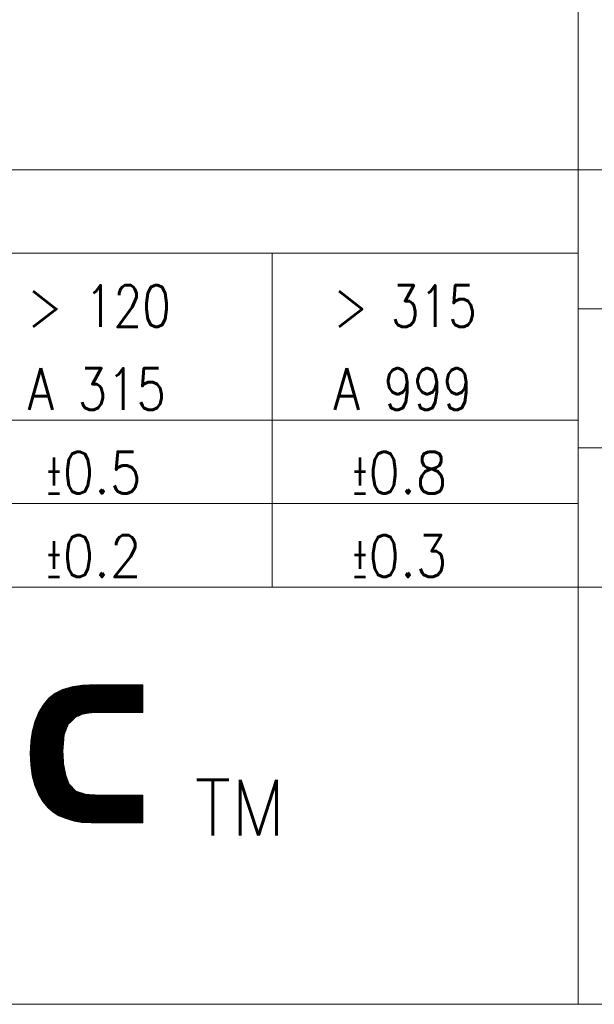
# Model space of a CAD drawing. Header units: millimetres. Extents: x 0 to 415, y 0 to 292.
# Tile 22 of 27: x 275 to 296, y 5 to 40. Entities that reach past the tile are written whole.
import ezdxf

# ---------------------------------------------------------------- set-up
doc = ezdxf.new("R2010")
doc.units = ezdxf.units.MM
doc.layers.add('256', color=7, linetype='Continuous', true_color=0xffffff)
doc.styles.add('blockfont', font='simplex.shx')

# ---------------------------------------------------------------- blocks, each defined once
blk = doc.blocks.new('HATCH17')
at = {"color": 5, "lineweight": 13}
for p, q in [((275.301735, 14.024752), (277.765933, 16.48895)), ((275.301761, 14.01247), (277.778241, 16.48895)), ((275.302282, 14.000682), (277.790549, 16.48895)), ((275.302317, 14.037642), (277.753625, 16.48895)), ((275.302803, 13.988895), (277.802858, 16.48895)), ((275.302898, 14.050531), (277.741317, 16.48895)), ((275.303324, 13.977108), (277.815166, 16.48895)), ((275.303479, 14.06342), (277.729009, 16.48895)), ((275.303845, 13.965321), (277.827474, 16.48895)), ((275.30406, 14.07631), (277.7167, 16.48895)), ((275.304366, 13.953534), (277.839782, 16.48895)), ((275.304642, 14.089199), (277.704392, 16.48895)), ((275.304887, 13.941746), (277.85209, 16.48895)), ((275.305223, 14.102089), (277.692084, 16.48895)), ((275.305408, 13.929959), (277.864398, 16.48895)), ((275.305804, 14.114978), (277.679776, 16.48895)), ((275.305929, 13.918172), (277.876707, 16.48895)), ((275.306385, 14.127868), (277.667468, 16.48895)), ((275.30645, 13.906385), (277.889015, 16.48895)), ((275.306967, 14.140757), (277.654853, 16.488644)), ((275.306971, 13.894598), (277.901323, 16.48895)), ((275.307491, 13.88281), (277.913631, 16.48895)), ((275.307548, 14.153646), (277.642037, 16.488136)), ((275.308012, 13.871023), (277.925939, 16.48895)), ((275.308129, 14.166536), (277.629221, 16.487628)), ((275.308533, 13.859236), (277.938247, 16.48895)), ((275.30871, 14.179425), (277.616405, 16.48712)), ((275.309054, 13.847449), (277.950555, 16.48895)), ((275.309292, 14.192315), (277.603589, 16.486612)), ((275.309575, 13.835662), (277.962864, 16.48895)), ((275.309873, 14.205204), (277.590773, 16.486104)), ((275.310096, 13.823875), (277.975172, 16.48895)), ((275.310454, 14.218094), (277.577957, 16.485596)), ((275.310617, 13.812087), (277.98748, 16.48895)), ((275.311035, 14.230983), (277.56514, 16.485088)), ((275.311138, 13.8003), (277.999788, 16.48895)), ((275.311617, 14.243872), (277.552324, 16.48458)), ((275.311659, 13.788513), (278.012096, 16.48895)), ((275.31218, 13.776726), (278.024404, 16.48895)), ((275.312198, 14.256762), (277.539508, 16.484072)), ((275.312701, 13.764939), (278.036713, 16.48895)), ((275.312779, 14.269651), (277.526692, 16.483564)), ((275.313222, 13.753151), (278.049021, 16.48895)), ((275.313361, 14.282541), (277.513876, 16.483056)), ((275.313743, 13.741364), (278.061329, 16.48895)), ((275.313942, 14.29543), (277.50106, 16.482548)), ((275.314264, 13.729577), (278.073637, 16.48895)), ((275.314523, 14.30832), (277.488244, 16.48204)), ((275.314785, 13.71779), (278.085945, 16.48895)), ((275.315104, 14.321209), (277.475428, 16.481532)), ((275.315686, 14.334098), (277.462611, 16.481024)), ((275.316267, 14.346988), (277.449795, 16.480516)), ((275.316848, 14.359877), (277.436979, 16.480008)), ((275.317429, 14.372767), (277.424163, 16.4795)), ((275.318011, 14.385656), (277.411347, 16.478992)), ((275.318592, 14.398546), (277.398531, 16.478484)), ((275.319173, 14.411435), (277.385715, 16.477976)), ((275.319754, 14.424324), (277.372898, 16.477468)), ((275.320842, 14.437721), (277.360082, 16.47696)), ((275.322969, 14.452155), (277.347266, 16.476452)), ((275.325095, 14.466589), (277.33445, 16.475945)), ((275.327221, 14.481024), (277.321634, 16.475437)), ((275.329347, 14.495458), (277.308818, 16.474929)), ((275.331473, 14.509892), (277.296002, 16.474421)), ((275.3336, 14.524327), (277.283186, 16.473913)), ((275.335726, 14.538761), (277.270369, 16.473405)), ((275.337852, 14.553195), (277.257553, 16.472897)), ((275.339978, 14.56763), (277.244737, 16.472389)), ((275.342104, 14.582064), (277.231921, 16.471881)), ((275.344231, 14.596498), (277.219105, 16.471373)), ((275.346357, 14.610933), (277.205147, 16.469723)), ((275.348483, 14.625367), (277.190845, 16.467729)), ((275.350609, 14.639802), (277.176542, 16.465735)), ((275.352735, 14.654236), (277.16224, 16.46374)), ((275.354862, 14.66867), (277.147937, 16.461746)), ((275.356988, 14.683105), (277.133635, 16.459752)), ((275.359114, 14.697539), (277.119332, 16.457757)), ((275.36124, 14.711973), (277.10503, 16.455763)), ((275.363366, 14.726408), (277.090727, 16.453769)), ((275.365493, 14.740842), (277.076425, 16.451774)), ((275.367619, 14.755276), (277.062122, 16.44978)), ((275.369745, 14.769711), (277.04782, 16.447786)), ((275.371871, 14.784145), (277.033517, 16.445791)), ((275.373997, 14.79858), (277.019215, 16.443797)), ((275.376124, 14.813014), (277.004912, 16.441803)), ((275.380566, 14.829764), (276.99061, 16.439808)), ((275.385095, 14.846601), (276.976307, 16.437814)), ((275.389624, 14.863438), (276.962005, 16.43582)), ((275.394152, 14.880275), (276.947703, 16.433826)), ((275.398681, 14.897112), (276.9334, 16.431831)), ((275.40321, 14.913949), (276.919098, 16.429837)), ((275.407739, 14.930786), (276.904795, 16.427843)), ((275.412268, 14.947623), (276.890493, 16.425848)), ((275.416796, 14.96446), (276.87619, 16.423854)), ((275.421325, 14.981297), (276.861888, 16.42186)), ((275.425854, 14.998134), (276.847585, 16.419865)), ((275.430383, 15.014971), (276.833283, 16.417871)), ((275.434912, 15.031808), (276.818326, 16.415222)), ((275.43944, 15.048645), (276.801243, 16.410448)), ((275.443969, 15.065482), (276.78416, 16.405673)), ((275.448498, 15.082319), (276.767078, 16.400898)), ((275.453027, 15.099156), (276.749995, 16.396124)), ((275.457556, 15.115993), (276.732912, 16.391349)), ((275.462084, 15.13283), (276.715829, 16.386575)), ((275.466613, 15.149667), (276.698746, 16.3818)), ((275.472638, 15.168), (276.681664, 16.377025)), ((275.481434, 15.189104), (276.664581, 16.372251)), ((275.49023, 15.210208), (276.647498, 16.367476)), ((275.499025, 15.231312), (276.630415, 16.362701)), ((275.507821, 15.252415), (276.613332, 16.357927)), ((275.516617, 15.273519), (276.59625, 16.353152)), ((275.525412, 15.294623), (276.579167, 16.348378)), ((275.534208, 15.315727), (276.562084, 16.343603)), ((275.543004, 15.336831), (276.545001, 16.338828)), ((275.5518, 15.357935), (276.527918, 16.334054)), ((275.560595, 15.379039), (276.510836, 16.329279)), ((275.569391, 15.400143), (276.493753, 16.324504)), ((275.578187, 15.421246), (276.474186, 16.317246)), ((275.586982, 15.44235), (276.450264, 16.305632)), ((275.595778, 15.463454), (276.426343, 16.294019)), ((276.914744, 15.305441), (278.098253, 16.48895)), ((276.954167, 15.332555), (278.110562, 16.48895)), ((276.976876, 15.342957), (278.12287, 16.48895)), ((276.999586, 15.353358), (278.135178, 16.48895)), ((277.022295, 15.363759), (278.147486, 16.48895)), ((277.045004, 15.37416), (278.159794, 16.48895)), ((277.067714, 15.384561), (278.172102, 16.48895)), ((277.090423, 15.394962), (278.184411, 16.48895)), ((277.113132, 15.405364), (278.196719, 16.48895)), ((277.135842, 15.415765), (278.209027, 16.48895)), ((277.158551, 15.426166), (278.221335, 16.48895)), ((277.177488, 15.432795), (278.233643, 16.48895)), ((277.192585, 15.435584), (278.245951, 16.48895)), ((277.207682, 15.438372), (278.25826, 16.48895)), ((277.222779, 15.441161), (278.270568, 16.48895)), ((277.237876, 15.44395), (278.282876, 16.48895)), ((277.252973, 15.446739), (278.295184, 16.48895)), ((277.268069, 15.449527), (278.307492, 16.48895)), ((277.283166, 15.452316), (278.3198, 16.48895)), ((277.298263, 15.455105), (278.332109, 16.48895)), ((277.31336, 15.457893), (278.344417, 16.48895)), ((277.328457, 15.460682), (278.356725, 16.48895)), ((277.343554, 15.463471), (278.369033, 16.48895)), ((277.358651, 15.46626), (278.381341, 16.48895)), ((277.373748, 15.469048), (278.393649, 16.48895)), ((277.388844, 15.471837), (278.405957, 16.48895)), ((277.403941, 15.474626), (278.418266, 16.48895)), ((277.419038, 15.477414), (278.430574, 16.48895)), ((277.434135, 15.480203), (278.442882, 16.48895)), ((277.448829, 15.482589), (278.45519, 16.48895)), ((277.461623, 15.483074), (278.467498, 16.48895)), ((277.474416, 15.48356), (278.479806, 16.48895)), ((277.48721, 15.484045), (278.492115, 16.48895)), ((277.500004, 15.484531), (278.504423, 16.48895)), ((277.512797, 15.485016), (278.516731, 16.48895)), ((277.525591, 15.485502), (278.529039, 16.48895)), ((277.538384, 15.485987), (278.541347, 16.48895)), ((277.551178, 15.486473), (278.553655, 16.48895)), ((277.563972, 15.486958), (278.565964, 16.48895)), ((277.576765, 15.487444), (278.578272, 16.48895)), ((277.589559, 15.487929), (278.59058, 16.48895)), ((277.602353, 15.488414), (278.602888, 16.48895)), ((277.615146, 15.4889), (278.615196, 16.48895)), ((277.62794, 15.489385), (278.627504, 16.48895)), ((277.640733, 15.489871), (278.639813, 16.48895)), ((277.653527, 15.490356), (278.652121, 16.48895)), ((277.666321, 15.490842), (278.664429, 16.48895)), ((277.679114, 15.491327), (278.676737, 16.48895)), ((277.691908, 15.491813), (278.689045, 16.48895)), ((277.704702, 15.492298), (278.701353, 16.48895)), ((277.717495, 15.492784), (278.713662, 16.48895)), ((277.730289, 15.493269), (278.72597, 16.48895)), ((277.743082, 15.493755), (278.738278, 16.48895)), ((277.755876, 15.49424), (278.750586, 16.48895)), ((277.76867, 15.494726), (278.762894, 16.48895)), ((277.781463, 15.495211), (278.775202, 16.48895)), ((277.793837, 15.495276), (278.787511, 16.48895)), ((277.806145, 15.495276), (278.799819, 16.48895)), ((277.818453, 15.495276), (278.812127, 16.48895)), ((277.830761, 15.495276), (278.824435, 16.48895)), ((277.843069, 15.495276), (278.836743, 16.48895)), ((277.855377, 15.495276), (278.849051, 16.48895)), ((277.867686, 15.495276), (278.86136, 16.48895)), ((277.879994, 15.495276), (278.873668, 16.48895)), ((277.892302, 15.495276), (278.885976, 16.48895)), ((277.90461, 15.495276), (278.898284, 16.48895)), ((277.916918, 15.495276), (278.910592, 16.48895)), ((277.929226, 15.495276), (278.9229, 16.48895)), ((277.941534, 15.495276), (278.935208, 16.48895)), ((277.953843, 15.495276), (278.947517, 16.48895)), ((277.966151, 15.495276), (278.959825, 16.48895)), ((277.978459, 15.495276), (278.972133, 16.48895)), ((277.990767, 15.495276), (278.984441, 16.48895)), ((278.003075, 15.495276), (278.996749, 16.48895)), ((278.015383, 15.495276), (279.009057, 16.48895)), ((278.027692, 15.495276), (279.021366, 16.48895)), ((278.04, 15.495276), (279.033674, 16.48895)), ((278.052308, 15.495276), (279.045982, 16.48895)), ((278.064616, 15.495276), (279.05829, 16.48895)), ((278.076924, 15.495276), (279.070598, 16.48895)), ((278.089232, 15.495276), (279.082906, 16.48895)), ((278.101541, 15.495276), (279.095215, 16.48895)), ((278.113849, 15.495276), (279.107523, 16.48895)), ((278.126157, 15.495276), (279.119831, 16.48895)), ((278.138465, 15.495276), (279.132139, 16.48895)), ((278.150773, 15.495276), (279.144447, 16.48895)), ((278.163081, 15.495276), (279.156755, 16.48895)), ((278.17539, 15.495276), (279.169064, 16.48895)), ((278.187698, 15.495276), (279.181372, 16.48895)), ((278.200006, 15.495276), (279.19368, 16.48895)), ((278.212314, 15.495276), (279.205988, 16.48895)), ((278.224622, 15.495276), (279.218296, 16.48895)), ((278.23693, 15.495276), (279.230604, 16.48895)), ((278.249239, 15.495276), (279.242913, 16.48895)), ((278.261547, 15.495276), (279.255221, 16.48895)), ((278.273855, 15.495276), (279.267529, 16.48895)), ((278.286163, 15.495276), (279.279837, 16.48895)), ((278.298471, 15.495276), (279.292145, 16.48895)), ((278.310779, 15.495276), (279.304453, 16.48895)), ((278.323088, 15.495276), (279.316762, 16.48895)), ((278.335396, 15.495276), (279.32907, 16.48895)), ((278.347704, 15.495276), (279.341378, 16.48895)), ((278.360012, 15.495276), (279.351575, 16.486839)), ((278.37232, 15.495276), (279.351575, 16.474531)), ((278.384628, 15.495276), (279.351575, 16.462223)), ((278.396936, 15.495276), (279.351575, 16.449915)), ((278.409245, 15.495276), (279.351575, 16.437606)), ((278.421553, 15.495276), (279.351575, 16.425298)), ((278.433861, 15.495276), (279.351575, 16.41299)), ((278.446169, 15.495276), (279.351575, 16.400682)), ((278.458477, 15.495276), (279.351575, 16.388374)), ((278.470785, 15.495276), (279.351575, 16.376066)), ((278.483094, 15.495276), (279.351575, 16.363757)), ((278.495402, 15.495276), (279.351575, 16.351449)), ((278.50771, 15.495276), (279.351575, 16.339141)), ((278.520018, 15.495276), (279.351575, 16.326833)), ((278.532326, 15.495276), (279.351575, 16.314525)), ((278.544634, 15.495276), (279.351575, 16.302217)), ((278.556943, 15.495276), (279.351575, 16.289908)), ((275.609319, 15.489303), (276.402421, 16.282405)), ((275.62777, 15.520062), (276.378499, 16.270792)), ((275.64622, 15.550821), (276.354578, 16.259178)), ((275.664671, 15.58158), (276.330656, 16.247565)), ((275.683121, 15.612338), (276.306735, 16.235952)), ((275.701572, 15.643097), (276.282813, 16.224338)), ((275.720023, 15.673856), (276.258891, 16.212725)), ((275.738473, 15.704615), (276.23497, 16.201111)), ((275.756924, 15.735373), (276.211048, 16.189498)), ((275.791912, 15.78267), (276.166056, 16.156814)), ((275.853174, 15.85624), (276.101123, 16.104189)), ((275.914436, 15.92981), (276.03619, 16.051564)), ((278.569251, 15.495276), (279.351575, 16.2776)), ((278.581559, 15.495276), (279.351575, 16.265292)), ((278.593867, 15.495276), (279.351575, 16.252984)), ((278.606175, 15.495276), (279.351575, 16.240676)), ((278.618483, 15.495276), (279.351575, 16.228368)), ((278.630792, 15.495276), (279.351575, 16.216059)), ((278.6431, 15.495276), (279.351575, 16.203751)), ((278.655408, 15.495276), (279.351575, 16.191443)), ((278.667716, 15.495276), (279.351575, 16.179135)), ((278.680024, 15.495276), (279.351575, 16.166827)), ((278.692332, 15.495276), (279.351575, 16.154519)), ((278.704641, 15.495276), (279.351575, 16.14221)), ((278.716949, 15.495276), (279.351575, 16.129902)), ((278.729257, 15.495276), (279.351575, 16.117594)), ((278.741565, 15.495276), (279.351575, 16.105286)), ((278.753873, 15.495276), (279.351575, 16.092978)), ((278.766181, 15.495276), (279.351575, 16.08067)), ((278.77849, 15.495276), (279.351575, 16.068361)), ((278.790798, 15.495276), (279.351575, 16.056053)), ((278.803106, 15.495276), (279.351575, 16.043745)), ((278.815414, 15.495276), (279.351575, 16.031437)), ((278.827722, 15.495276), (279.351575, 16.019129)), ((278.84003, 15.495276), (279.351575, 16.006821)), ((278.852338, 15.495276), (279.351575, 15.994513)), ((278.864647, 15.495276), (279.351575, 15.982204)), ((278.876955, 15.495276), (279.351575, 15.969896)), ((278.889263, 15.495276), (279.351575, 15.957588)), ((278.901571, 15.495276), (279.351575, 15.94528)), ((278.913879, 15.495276), (279.351575, 15.932972)), ((278.926187, 15.495276), (279.351575, 15.920664)), ((278.938496, 15.495276), (279.351575, 15.908355)), ((278.950804, 15.495276), (279.351575, 15.896047)), ((278.963112, 15.495276), (279.351575, 15.883739)), ((278.97542, 15.495276), (279.351575, 15.871431)), ((278.987728, 15.495276), (279.351575, 15.859123)), ((279.000036, 15.495276), (279.351575, 15.846815)), ((279.012345, 15.495276), (279.351575, 15.834506)), ((279.024653, 15.495276), (279.351575, 15.822198)), ((279.036961, 15.495276), (279.351575, 15.80989)), ((279.049269, 15.495276), (279.351575, 15.797582)), ((279.061577, 15.495276), (279.351575, 15.785274)), ((279.073885, 15.495276), (279.351575, 15.772966)), ((279.086194, 15.495276), (279.351575, 15.760657)), ((279.098502, 15.495276), (279.351575, 15.748349)), ((279.11081, 15.495276), (279.351575, 15.736041)), ((279.123118, 15.495276), (279.351575, 15.723733)), ((279.135426, 15.495276), (279.351575, 15.711425)), ((279.147734, 15.495276), (279.351575, 15.699117)), ((279.160043, 15.495276), (279.351575, 15.686808)), ((279.172351, 15.495276), (279.351575, 15.6745)), ((279.184659, 15.495276), (279.351575, 15.662192)), ((279.196967, 15.495276), (279.351575, 15.649884)), ((279.209275, 15.495276), (279.351575, 15.637576)), ((279.221583, 15.495276), (279.351575, 15.625268)), ((279.233892, 15.495276), (279.351575, 15.612959)), ((279.2462, 15.495276), (279.351575, 15.600651)), ((279.258508, 15.495276), (279.351575, 15.588343)), ((279.270816, 15.495276), (279.351575, 15.576035)), ((279.283124, 15.495276), (279.351575, 15.563727)), ((279.295432, 15.495276), (279.351575, 15.551419)), ((279.30774, 15.495276), (279.351575, 15.539111)), ((279.320049, 15.495276), (279.351575, 15.526802)), ((279.332357, 15.495276), (279.351575, 15.514494)), ((275.315306, 13.706003), (276.66081, 15.051506)), ((275.315827, 13.694215), (276.652696, 15.031084)), ((275.316348, 13.682428), (276.644581, 15.010662)), ((275.316869, 13.670641), (276.636467, 14.990239)), ((275.31739, 13.658854), (276.628353, 14.969817)), ((275.317911, 13.647067), (276.620239, 14.949394)), ((275.318432, 13.635279), (276.612125, 14.928972)), ((275.318953, 13.623492), (276.60401, 14.90855)), ((275.319474, 13.611705), (276.595896, 14.888127)), ((275.319995, 13.599918), (276.587782, 14.867705)), ((275.321494, 13.589109), (276.579668, 14.847283)), ((275.323036, 13.578343), (276.571553, 14.82686)), ((275.324579, 13.567577), (276.563439, 14.806438)), ((275.326121, 13.556812), (276.555325, 14.786016)), ((275.327664, 13.546046), (276.547211, 14.765593)), ((275.329207, 13.535281), (276.539097, 14.745171)), ((275.330749, 13.524515), (276.530982, 14.724748)), ((275.332292, 13.513749), (276.522868, 14.704326)), ((275.333834, 13.502984), (276.519121, 14.688271)), ((275.335377, 13.492218), (276.51804, 14.674881)), ((275.336919, 13.481453), (276.516958, 14.661492)), ((275.338462, 13.470687), (276.515877, 14.648102)), ((275.340004, 13.459921), (276.514795, 14.634712)), ((275.341547, 13.449156), (276.513714, 14.621323)), ((275.343089, 13.43839), (276.512632, 14.607933)), ((275.344632, 13.427625), (276.511551, 14.594543)), ((275.346175, 13.416859), (276.510469, 14.581154)), ((275.347717, 13.406093), (276.509388, 14.567764)), ((275.34926, 13.395328), (276.508306, 14.554374)), ((275.350802, 13.384562), (276.507225, 14.540985)), ((275.352345, 13.373796), (276.506143, 14.527595)), ((275.353887, 13.363031), (276.505062, 14.514205)), ((275.35543, 13.352265), (276.50398, 14.500816)), ((275.356972, 13.3415), (276.502899, 14.487426)), ((275.358515, 13.330734), (276.501817, 14.474036)), ((275.360058, 13.319968), (276.500736, 14.460647)), ((275.3616, 13.309203), (276.499654, 14.447257)), ((275.363143, 13.298437), (276.498573, 14.433867)), ((275.364685, 13.287672), (276.497491, 14.420478)), ((275.366228, 13.276906), (276.49641, 14.407088)), ((275.36777, 13.26614), (276.495328, 14.393698)), ((275.369313, 13.255375), (276.494247, 14.380309)), ((275.370855, 13.244609), (276.493165, 14.366919)), ((275.372398, 13.233844), (276.492084, 14.35353)), ((275.373941, 13.223078), (276.491002, 14.34014)), ((275.375735, 13.212564), (276.489921, 14.32675)), ((275.378285, 13.202806), (276.488839, 14.313361)), ((275.380834, 13.193047), (276.487758, 14.299971)), ((275.383384, 13.183288), (276.486676, 14.286581)), ((275.385933, 13.17353), (276.485595, 14.273192)), ((275.388483, 13.163771), (276.484513, 14.259802)), ((275.391032, 13.154013), (276.483432, 14.246412)), ((275.393582, 13.144254), (276.48235, 14.233023)), ((275.396131, 13.134495), (276.481269, 14.219633)), ((275.398681, 13.124737), (276.480187, 14.206243)), ((275.40123, 13.114978), (276.479106, 14.192854)), ((275.40378, 13.105219), (276.478024, 14.179464)), ((275.406329, 13.095461), (276.476943, 14.166074)), ((275.408879, 13.085702), (276.475861, 14.152685)), ((275.411428, 13.075943), (276.47478, 14.139295)), ((275.413978, 13.066185), (276.473698, 14.125905)), ((275.416527, 13.056426), (276.473893, 14.113792)), ((275.419077, 13.046667), (276.474545, 14.102135)), ((275.421626, 13.036909), (276.475197, 14.090479)), ((275.424176, 13.02715), (276.475849, 14.078823)), ((275.426725, 13.017391), (276.476501, 14.067167)), ((275.429275, 13.007633), (276.477153, 14.055511)), ((275.431824, 12.997874), (276.477805, 14.043855)), ((275.434374, 12.988115), (276.478457, 14.032199)), ((275.436923, 12.978357), (276.479109, 14.020543)), ((275.439473, 12.968598), (276.479761, 14.008887)), ((275.442022, 12.95884), (276.480413, 13.99723)), ((275.444572, 12.949081), (276.481065, 13.985574)), ((275.447122, 12.939322), (276.481717, 13.973918)), ((275.449671, 12.929564), (276.482369, 13.962262)), ((275.452221, 12.919805), (276.483022, 13.950606)), ((275.45477, 12.910046), (276.483674, 13.93895)), ((275.45732, 12.900288), (276.484326, 13.927294)), ((275.459869, 12.890529), (276.484978, 13.915638)), ((275.462419, 12.88077), (276.48563, 13.903981)), ((275.464968, 12.871012), (276.486282, 13.892325)), ((275.468138, 12.861873), (276.486934, 13.880669)), ((275.471694, 12.853122), (276.487586, 13.869013)), ((275.475251, 12.84437), (276.488238, 13.857357)), ((275.478808, 12.835619), (276.48889, 13.845701)), ((275.482365, 12.826867), (276.489542, 13.834045)), ((275.485921, 12.818116), (276.490194, 13.822389)), ((275.489478, 12.809365), (276.490846, 13.810732)), ((275.493035, 12.800613), (276.491498, 13.799076)), ((275.496592, 12.791862), (276.49215, 13.78742)), ((275.500148, 12.78311), (276.492802, 13.775764)), ((275.503705, 12.774359), (276.493454, 13.764108)), ((275.507262, 12.765607), (276.494106, 13.752452)), ((275.510819, 12.756856), (276.494758, 13.740796)), ((275.514375, 12.748105), (276.49541, 13.72914)), ((275.517932, 12.739353), (276.496062, 13.717484)), ((275.521489, 12.730602), (276.496714, 13.705827)), ((275.525045, 12.72185), (276.497366, 13.694171)), ((275.528602, 12.713099), (276.498018, 13.682515)), ((275.532159, 12.704347), (276.498671, 13.670859)), ((275.535716, 12.695596), (276.499323, 13.659203)), ((275.539272, 12.686845), (276.500396, 13.647968)), ((275.542829, 12.678093), (276.502354, 13.637618)), ((275.546386, 12.669342), (276.504311, 13.627267)), ((275.549943, 12.66059), (276.506268, 13.616916)), ((275.553499, 12.651839), (276.508226, 13.606565)), ((275.557056, 12.643087), (276.510183, 13.596215)), ((275.560613, 12.634336), (276.512141, 13.585864)), ((275.56417, 12.625585), (276.514098, 13.575513)), ((275.567726, 12.616833), (276.516055, 13.565162)), ((275.571283, 12.608082), (276.518013, 13.554811)), ((275.57484, 12.59933), (276.51997, 13.544461)), ((275.578396, 12.590579), (276.521927, 13.53411)), ((275.581953, 12.581827), (276.523885, 13.523759)), ((275.58551, 12.573076), (276.525842, 13.513408)), ((275.589067, 12.564325), (276.5278, 13.503058)), ((275.592883, 12.555833), (276.529757, 13.492707)), ((275.597466, 12.548107), (276.531714, 13.482356)), ((275.602048, 12.540381), (276.533672, 13.472005)), ((275.60663, 12.532655), (276.535629, 13.461654)), ((275.611212, 12.524929), (276.537587, 13.451304)), ((275.615795, 12.517204), (276.539544, 13.440953)), ((275.620377, 12.509478), (276.541501, 13.430602)), ((275.624959, 12.501752), (276.543459, 13.420251)), ((275.629541, 12.494026), (276.545416, 13.409901)), ((275.634124, 12.4863), (276.547373, 13.39955)), ((275.638706, 12.478574), (276.549331, 13.389199)), ((275.643288, 12.470848), (276.551288, 13.378848)), ((275.64787, 12.463122), (276.553246, 13.368497)), ((275.652453, 12.455396), (276.555203, 13.358147)), ((275.657035, 12.44767), (276.55716, 13.347796)), ((275.661617, 12.439944), (276.559118, 13.337445)), ((275.666199, 12.432219), (276.561075, 13.327094)), ((275.670782, 12.424493), (276.563033, 13.316743)), ((275.675364, 12.416767), (276.56499, 13.306393)), ((275.679946, 12.409041), (276.566947, 13.296042)), ((275.684528, 12.401315), (276.568905, 13.285691)), ((275.689111, 12.393589), (276.570862, 13.27534)), ((275.693693, 12.385863), (276.572819, 13.26499)), ((275.698275, 12.378137), (276.574777, 13.254639)), ((275.702858, 12.370411), (276.576734, 13.244288)), ((275.70744, 12.362685), (276.579781, 13.235027)), ((275.712022, 12.35496), (276.583216, 13.226153)), ((275.716604, 12.347234), (276.58665, 13.21728)), ((275.721187, 12.339508), (276.590085, 13.208406)), ((275.725769, 12.331782), (276.59352, 13.199533)), ((275.730351, 12.324056), (276.596954, 13.190659)), ((275.734933, 12.31633), (276.600389, 13.181786)), ((275.739516, 12.308604), (276.603824, 13.172912)), ((275.744098, 12.300878), (276.607258, 13.164039)), ((275.74868, 12.293152), (276.610693, 13.155165)), ((275.753645, 12.285809), (276.614128, 13.146292)), ((275.75929, 12.279145), (276.617563, 13.137418)), ((275.764934, 12.272482), (276.620997, 13.128545)), ((275.770579, 12.265818), (276.624432, 13.119671)), ((275.776223, 12.259155), (276.627867, 13.110798)), ((275.781868, 12.252491), (276.631301, 13.101924)), ((275.787512, 12.245827), (276.634736, 13.093051)), ((275.793157, 12.239164), (276.638171, 13.084177)), ((275.798801, 12.2325), (276.641605, 13.075304)), ((275.804446, 12.225837), (276.64504, 13.066431)), ((275.810091, 12.219173), (276.648475, 13.057557)), ((275.815735, 12.212509), (276.651909, 13.048684)), ((275.82138, 12.205846), (276.655344, 13.03981)), ((275.827024, 12.199182), (276.658779, 13.030937)), ((275.832669, 12.192519), (276.662213, 13.022063)), ((275.838313, 12.185855), (276.665648, 13.01319)), ((275.843958, 12.179191), (276.669083, 13.004316)), ((275.849602, 12.172528), (276.672517, 12.995443)), ((275.855247, 12.165864), (276.675952, 12.986569)), ((275.860892, 12.159201), (276.679387, 12.977696)), ((275.866536, 12.152537), (276.682821, 12.968822)), ((275.872181, 12.145873), (276.686256, 12.959949)), ((275.877825, 12.13921), (276.689691, 12.951075)), ((275.88347, 12.132546), (276.693125, 12.942202)), ((275.889114, 12.125882), (276.69656, 12.933328)), ((275.894759, 12.119219), (276.699995, 12.924455)), ((275.900403, 12.112555), (276.703543, 12.915695)), ((275.906048, 12.105892), (276.709532, 12.909376)), ((275.911693, 12.099228), (276.715521, 12.903057)), ((275.917337, 12.092564), (276.721511, 12.896738)), ((275.922982, 12.085901), (276.7275, 12.890419)), ((275.928626, 12.079237), (276.733489, 12.8841)), ((275.934271, 12.072574), (276.739479, 12.877781)), ((275.939915, 12.06591), (276.745468, 12.871463)), ((275.945688, 12.059375), (276.751457, 12.865144)), ((275.952303, 12.053681), (276.757447, 12.858825)), ((275.958917, 12.047988), (276.763436, 12.852506)), ((275.965532, 12.042294), (276.769425, 12.846187)), ((275.972147, 12.036601), (276.775414, 12.839868)), ((275.978761, 12.030907), (276.781404, 12.833549)), ((275.985376, 12.025214), (276.787393, 12.827231)), ((275.991991, 12.01952), (276.793382, 12.820912)), ((275.998605, 12.013827), (276.799372, 12.814593)), ((276.00522, 12.008133), (276.805361, 12.808274)), ((276.011835, 12.00244), (276.81135, 12.801955)), ((276.018449, 11.996746), (276.81734, 12.795636)), ((276.025064, 11.991053), (276.823329, 12.789318)), ((276.031679, 11.985359), (276.829318, 12.782999)), ((276.038293, 11.979666), (276.835308, 12.77668)), ((276.044908, 11.973972), (276.841297, 12.770361)), ((276.051523, 11.968279), (276.847286, 12.764042)), ((276.058137, 11.962585), (276.853275, 12.757723)), ((276.064752, 11.956892), (276.859265, 12.751404)), ((276.071367, 11.951198), (276.865254, 12.745086)), ((276.077981, 11.945505), (276.871243, 12.738767)), ((276.084596, 11.939811), (276.877233, 12.732448)), ((276.091211, 11.934118), (276.883222, 12.726129)), ((276.097825, 11.928424), (276.889211, 12.71981)), ((276.10444, 11.922731), (276.895201, 12.713491)), ((276.111055, 11.917037), (276.90119, 12.707172)), ((276.117669, 11.911344), (276.907179, 12.700854)), ((276.124284, 11.90565), (276.913169, 12.694535)), ((276.131484, 11.900542), (276.919158, 12.688216)), ((276.139098, 11.895848), (276.925147, 12.681897)), ((276.146713, 11.891154), (276.931136, 12.675578)), ((276.154327, 11.88646), (276.937126, 12.669259)), ((276.161941, 11.881766), (276.944819, 12.664645)), ((276.169555, 11.877073), (276.954102, 12.661619)), ((276.17717, 11.872379), (276.963385, 12.658594)), ((276.184784, 11.867685), (276.972668, 12.655569)), ((276.192398, 11.862991), (276.981951, 12.652544)), ((276.200012, 11.858297), (276.991234, 12.649518)), ((276.207627, 11.853603), (277.000517, 12.646493)), ((276.215241, 11.848909), (277.0098, 12.643468)), ((276.222855, 11.844215), (277.019082, 12.640442)), ((276.230469, 11.839521), (277.028365, 12.637417)), ((276.238084, 11.834827), (277.037648, 12.634392)), ((276.245698, 11.830133), (277.046931, 12.631367)), ((276.253312, 11.825439), (277.056214, 12.628341)), ((276.260926, 11.820745), (277.065497, 12.625316)), ((276.26854, 11.816052), (277.07478, 12.622291)), ((276.276155, 11.811358), (277.084063, 12.619266)), ((276.283769, 11.806664), (277.093346, 12.61624)), ((276.291383, 11.80197), (277.102629, 12.613215)), ((276.298997, 11.797276), (277.111911, 12.61019)), ((276.306612, 11.792582), (277.121194, 12.607165)), ((276.314226, 11.787888), (277.130477, 12.604139)), ((276.32184, 11.783194), (277.13976, 12.601114)), ((276.329454, 11.7785), (277.149043, 12.598089)), ((276.338169, 11.774906), (277.158326, 12.595063)), ((276.346905, 11.771334), (277.167609, 12.592038)), ((276.355641, 11.767762), (277.176892, 12.589013)), ((276.364377, 11.764191), (277.186175, 12.585988)), ((276.373114, 11.760619), (277.195457, 12.582962)), ((276.38185, 11.757047), (277.20474, 12.579937)), ((276.390586, 11.753475), (277.214023, 12.576912)), ((276.399323, 11.749903), (277.223306, 12.573887)), ((276.408059, 11.746331), (277.232589, 12.570861)), ((276.416795, 11.742759), (277.241872, 12.567836)), ((276.425531, 11.739187), (277.251155, 12.564811)), ((276.434268, 11.735615), (277.260438, 12.561786)), ((276.443004, 11.732044), (277.269721, 12.55876)), ((276.45174, 11.728472), (277.279004, 12.555735)), ((276.460476, 11.7249), (277.288286, 12.55271)), ((276.469213, 11.721328), (277.297569, 12.549685)), ((276.477949, 11.717756), (277.306852, 12.546659)), ((276.486685, 11.714184), (277.317453, 12.544952)), ((276.495421, 11.710612), (277.329049, 12.54424)), ((276.504158, 11.70704), (277.340645, 12.543528)), ((276.512894, 11.703468), (277.352241, 12.542815)), ((276.52163, 11.699896), (277.363837, 12.542103)), ((276.530367, 11.696325), (277.375433, 12.541391)), ((276.539103, 11.692753), (277.387029, 12.540678)), ((276.547839, 11.689181), (277.398625, 12.539966)), ((276.556765, 11.685798), (277.41022, 12.539254)), ((276.566093, 11.682818), (277.421816, 12.538542)), ((276.575421, 11.679838), (277.433412, 12.537829)), ((276.584748, 11.676858), (277.445008, 12.537117)), ((276.594076, 11.673877), (277.456604, 12.536405)), ((276.603404, 11.670897), (277.4682, 12.535693)), ((276.612732, 11.667917), (277.479796, 12.53498)), ((276.62206, 11.664937), (277.491392, 12.534268)), ((276.631388, 11.661957), (277.502988, 12.533556)), ((276.640716, 11.658976), (277.514583, 12.532844)), ((276.650044, 11.655996), (277.526179, 12.532131)), ((276.659372, 11.653016), (277.537775, 12.531419)), ((276.6687, 11.650036), (277.549371, 12.530707)), ((276.678028, 11.647056), (277.560967, 12.529995)), ((276.687356, 11.644076), (277.572563, 12.529282)), ((276.696684, 11.641095), (277.584159, 12.52857)), ((276.706012, 11.638115), (277.595755, 12.527858)), ((276.71534, 11.635135), (277.607351, 12.527145)), ((276.724668, 11.632155), (277.618947, 12.526433)), ((276.733996, 11.629175), (277.630542, 12.525721)), ((276.743324, 11.626194), (277.642138, 12.525009)), ((276.752652, 11.623214), (277.653734, 12.524296)), ((276.76198, 11.620234), (277.66533, 12.523584)), ((276.771308, 11.617254), (277.676926, 12.522872)), ((276.780636, 11.614274), (277.688522, 12.52216)), ((276.789964, 11.611294), (277.700118, 12.521447)), ((276.799292, 11.608313), (277.711714, 12.520735)), ((276.80862, 11.605333), (277.72331, 12.520023)), ((276.817948, 11.602353), (277.734905, 12.519311)), ((276.827276, 11.599373), (277.746501, 12.518598)), ((276.836604, 11.596393), (277.758097, 12.517886)), ((276.845932, 11.593412), (277.769693, 12.517174)), ((276.855661, 11.590833), (277.781289, 12.516461)), ((276.866169, 11.589033), (277.792885, 12.515749)), ((276.876677, 11.587233), (277.804481, 12.515037)), ((276.887185, 11.585433), (277.816077, 12.514325)), ((276.897694, 11.583633), (277.827932, 12.513872)), ((276.908202, 11.581834), (277.84024, 12.513872)), ((276.91871, 11.580034), (277.852549, 12.513872)), ((276.929219, 11.578234), (277.864857, 12.513872)), ((276.939727, 11.576434), (277.877165, 12.513872)), ((276.950235, 11.574634), (277.889473, 12.513872)), ((276.960743, 11.572834), (277.901781, 12.513872)), ((276.971252, 11.571034), (277.914089, 12.513872)), ((276.98176, 11.569234), (277.926398, 12.513872)), ((276.992268, 11.567435), (277.938706, 12.513872)), ((277.002777, 11.565635), (277.951014, 12.513872)), ((277.013285, 11.563835), (277.963322, 12.513872)), ((277.023793, 11.562035), (277.97563, 12.513872)), ((277.034302, 11.560235), (277.987938, 12.513872)), ((277.04481, 11.558435), (278.000247, 12.513872)), ((277.055318, 11.556635), (278.012555, 12.513872)), ((277.065826, 11.554835), (278.024863, 12.513872)), ((277.076335, 11.553036), (278.037171, 12.513872)), ((277.086843, 11.551236), (278.049479, 12.513872)), ((277.097351, 11.549436), (278.061787, 12.513872)), ((277.10786, 11.547636), (278.074096, 12.513872)), ((277.118368, 11.545836), (278.086404, 12.513872)), ((277.128876, 11.544036), (278.098712, 12.513872)), ((277.139384, 11.542236), (278.11102, 12.513872)), ((277.150161, 11.540705), (278.123328, 12.513872)), ((277.162086, 11.540322), (278.135636, 12.513872)), ((277.174011, 11.539938), (278.147945, 12.513872)), ((277.185935, 11.539555), (278.160253, 12.513872)), ((277.19786, 11.539171), (278.172561, 12.513872)), ((277.209784, 11.538787), (278.184869, 12.513872)), ((277.221709, 11.538404), (278.197177, 12.513872)), ((277.233634, 11.53802), (278.209485, 12.513872)), ((277.245558, 11.537637), (278.221793, 12.513872)), ((277.257483, 11.537253), (278.234102, 12.513872)), ((277.269407, 11.53687), (278.24641, 12.513872)), ((277.281332, 11.536486), (278.258718, 12.513872)), ((277.293257, 11.536102), (278.271026, 12.513872)), ((277.305181, 11.535719), (278.283334, 12.513872)), ((277.317106, 11.535335), (278.295642, 12.513872)), ((277.32903, 11.534952), (278.307951, 12.513872)), ((277.340955, 11.534568), (278.320259, 12.513872)), ((277.35288, 11.534185), (278.332567, 12.513872)), ((277.364804, 11.533801), (278.344875, 12.513872)), ((277.376729, 11.533418), (278.357183, 12.513872)), ((277.388653, 11.533034), (278.369491, 12.513872)), ((277.400578, 11.53265), (278.3818, 12.513872)), ((277.412503, 11.532267), (278.394108, 12.513872)), ((277.424427, 11.531883), (278.406416, 12.513872)), ((277.436352, 11.5315), (278.418724, 12.513872)), ((277.448276, 11.531116), (278.431032, 12.513872)), ((277.460201, 11.530733), (278.44334, 12.513872)), ((277.472126, 11.530349), (278.455649, 12.513872)), ((277.48405, 11.529965), (278.467957, 12.513872)), ((277.495975, 11.529582), (278.480265, 12.513872)), ((277.507899, 11.529198), (278.492573, 12.513872)), ((277.519824, 11.528815), (278.504881, 12.513872)), ((277.531749, 11.528431), (278.517189, 12.513872)), ((277.543673, 11.528048), (278.529498, 12.513872)), ((277.555598, 11.527664), (278.541806, 12.513872)), ((277.567522, 11.52728), (278.554114, 12.513872)), ((277.579447, 11.526897), (278.566422, 12.513872)), ((277.591372, 11.526513), (278.57873, 12.513872)), ((277.603296, 11.52613), (278.591038, 12.513872)), ((277.615359, 11.525884), (278.603347, 12.513872)), ((277.627667, 11.525884), (278.615655, 12.513872)), ((277.639975, 11.525884), (278.627963, 12.513872)), ((277.652283, 11.525884), (278.640271, 12.513872)), ((277.664591, 11.525884), (278.652579, 12.513872)), ((277.676899, 11.525884), (278.664887, 12.513872)), ((277.689207, 11.525884), (278.677195, 12.513872)), ((277.701516, 11.525884), (278.689504, 12.513872)), ((277.713824, 11.525884), (278.701812, 12.513872)), ((277.726132, 11.525884), (278.71412, 12.513872)), ((277.73844, 11.525884), (278.726428, 12.513872)), ((277.750748, 11.525884), (278.738736, 12.513872)), ((277.763056, 11.525884), (278.751044, 12.513872)), ((277.775365, 11.525884), (278.763353, 12.513872)), ((277.787673, 11.525884), (278.775661, 12.513872)), ((277.799981, 11.525884), (278.787969, 12.513872)), ((277.812289, 11.525884), (278.800277, 12.513872)), ((277.824597, 11.525884), (278.812585, 12.513872)), ((277.836905, 11.525884), (278.824893, 12.513872)), ((277.849214, 11.525884), (278.837202, 12.513872)), ((277.861522, 11.525884), (278.84951, 12.513872)), ((277.87383, 11.525884), (278.861818, 12.513872)), ((277.886138, 11.525884), (278.874126, 12.513872)), ((277.898446, 11.525884), (278.886434, 12.513872)), ((277.910754, 11.525884), (278.898742, 12.513872)), ((277.923063, 11.525884), (278.911051, 12.513872)), ((277.935371, 11.525884), (278.923359, 12.513872)), ((277.947679, 11.525884), (278.935667, 12.513872)), ((277.959987, 11.525884), (278.947975, 12.513872)), ((277.972295, 11.525884), (278.960283, 12.513872)), ((277.984603, 11.525884), (278.972591, 12.513872)), ((277.996912, 11.525884), (278.9849, 12.513872)), ((278.00922, 11.525884), (278.997208, 12.513872)), ((278.021528, 11.525884), (279.009516, 12.513872)), ((278.033836, 11.525884), (279.021824, 12.513872)), ((278.046144, 11.525884), (279.034132, 12.513872)), ((278.058452, 11.525884), (279.04644, 12.513872)), ((278.070761, 11.525884), (279.058749, 12.513872)), ((278.083069, 11.525884), (279.071057, 12.513872)), ((278.095377, 11.525884), (279.083365, 12.513872)), ((278.107685, 11.525884), (279.095673, 12.513872)), ((278.119993, 11.525884), (279.107981, 12.513872)), ((278.132301, 11.525884), (279.120289, 12.513872)), ((278.144609, 11.525884), (279.132597, 12.513872)), ((278.156918, 11.525884), (279.144906, 12.513872)), ((278.169226, 11.525884), (279.157214, 12.513872)), ((278.181534, 11.525884), (279.169522, 12.513872)), ((278.193842, 11.525884), (279.18183, 12.513872)), ((278.20615, 11.525884), (279.194138, 12.513872)), ((278.218458, 11.525884), (279.206446, 12.513872)), ((278.230767, 11.525884), (279.218755, 12.513872)), ((278.243075, 11.525884), (279.231063, 12.513872)), ((278.255383, 11.525884), (279.243371, 12.513872)), ((278.267691, 11.525884), (279.255679, 12.513872)), ((278.279999, 11.525884), (279.267987, 12.513872)), ((278.292307, 11.525884), (279.280295, 12.513872)), ((278.304616, 11.525884), (279.292604, 12.513872)), ((278.316924, 11.525884), (279.304912, 12.513872)), ((278.329232, 11.525884), (279.31722, 12.513872)), ((278.34154, 11.525884), (279.329528, 12.513872)), ((278.353848, 11.525884), (279.341836, 12.513872)), ((278.366156, 11.525884), (279.351575, 12.511303)), ((278.378465, 11.525884), (279.351575, 12.498994)), ((278.390773, 11.525884), (279.351575, 12.486686)), ((278.403081, 11.525884), (279.351575, 12.474378)), ((278.415389, 11.525884), (279.351575, 12.46207)), ((278.427697, 11.525884), (279.351575, 12.449762)), ((278.440005, 11.525884), (279.351575, 12.437454)), ((278.452314, 11.525884), (279.351575, 12.425145)), ((278.464622, 11.525884), (279.351575, 12.412837)), ((278.47693, 11.525884), (279.351575, 12.400529)), ((278.489238, 11.525884), (279.351575, 12.388221)), ((278.501546, 11.525884), (279.351575, 12.375913)), ((278.513854, 11.525884), (279.351575, 12.363605)), ((278.526163, 11.525884), (279.351575, 12.351296)), ((278.538471, 11.525884), (279.351575, 12.338988)), ((278.550779, 11.525884), (279.351575, 12.32668)), ((278.563087, 11.525884), (279.351575, 12.314372)), ((278.575395, 11.525884), (279.351575, 12.302064)), ((278.587703, 11.525884), (279.351575, 12.289756)), ((278.600011, 11.525884), (279.351575, 12.277448)), ((278.61232, 11.525884), (279.351575, 12.265139)), ((278.624628, 11.525884), (279.351575, 12.252831)), ((278.636936, 11.525884), (279.351575, 12.240523)), ((278.649244, 11.525884), (279.351575, 12.228215)), ((278.661552, 11.525884), (279.351575, 12.215907)), ((278.67386, 11.525884), (279.351575, 12.203599)), ((278.686169, 11.525884), (279.351575, 12.19129)), ((278.698477, 11.525884), (279.351575, 12.178982)), ((278.710785, 11.525884), (279.351575, 12.166674)), ((278.723093, 11.525884), (279.351575, 12.154366)), ((278.735401, 11.525884), (279.351575, 12.142058)), ((278.747709, 11.525884), (279.351575, 12.12975)), ((278.760018, 11.525884), (279.351575, 12.117441)), ((278.772326, 11.525884), (279.351575, 12.105133)), ((278.784634, 11.525884), (279.351575, 12.092825)), ((278.796942, 11.525884), (279.351575, 12.080517)), ((278.80925, 11.525884), (279.351575, 12.068209)), ((278.821558, 11.525884), (279.351575, 12.055901)), ((278.833867, 11.525884), (279.351575, 12.043592)), ((278.846175, 11.525884), (279.351575, 12.031284)), ((278.858483, 11.525884), (279.351575, 12.018976)), ((278.870791, 11.525884), (279.351575, 12.006668)), ((278.883099, 11.525884), (279.351575, 11.99436)), ((278.895407, 11.525884), (279.351575, 11.982052)), ((278.907716, 11.525884), (279.351575, 11.969743)), ((278.920024, 11.525884), (279.351575, 11.957435)), ((278.932332, 11.525884), (279.351575, 11.945127)), ((278.94464, 11.525884), (279.351575, 11.932819)), ((278.956948, 11.525884), (279.351575, 11.920511)), ((278.969256, 11.525884), (279.351575, 11.908203)), ((278.981565, 11.525884), (279.351575, 11.895894)), ((278.993873, 11.525884), (279.351575, 11.883586)), ((279.006181, 11.525884), (279.351575, 11.871278)), ((279.018489, 11.525884), (279.351575, 11.85897)), ((279.030797, 11.525884), (279.351575, 11.846662)), ((279.043105, 11.525884), (279.351575, 11.834354)), ((279.055413, 11.525884), (279.351575, 11.822046)), ((279.067722, 11.525884), (279.351575, 11.809737)), ((279.08003, 11.525884), (279.351575, 11.797429)), ((279.092338, 11.525884), (279.351575, 11.785121)), ((279.104646, 11.525884), (279.351575, 11.772813)), ((279.116954, 11.525884), (279.351575, 11.760505)), ((279.129262, 11.525884), (279.351575, 11.748197)), ((279.141571, 11.525884), (279.351575, 11.735888)), ((279.153879, 11.525884), (279.351575, 11.72358)), ((279.166187, 11.525884), (279.351575, 11.711272)), ((279.178495, 11.525884), (279.351575, 11.698964)), ((279.190803, 11.525884), (279.351575, 11.686656)), ((279.203111, 11.525884), (279.351575, 11.674348)), ((279.21542, 11.525884), (279.351575, 11.662039)), ((279.227728, 11.525884), (279.351575, 11.649731)), ((279.240036, 11.525884), (279.351575, 11.637423)), ((279.252344, 11.525884), (279.351575, 11.625115)), ((279.264652, 11.525884), (279.351575, 11.612807)), ((279.27696, 11.525884), (279.351575, 11.600499)), ((279.289269, 11.525884), (279.351575, 11.58819)), ((279.301577, 11.525884), (279.351575, 11.575882)), ((279.313885, 11.525884), (279.351575, 11.563574)), ((279.326193, 11.525884), (279.351575, 11.551266))]:
    blk.add_line(p, q, dxfattribs=at)

msp = doc.modelspace()

# ---------------------------------------------------------------- linework, layer by layer
at = {"layer": '256', "color": 3, "linetype": 'Continuous', "lineweight": 18}
for p, q in [((295, 45), (295, 5)), ((273, 20), (284, 20)), ((284, 20), (295, 20)), ((295, 20), (415, 20)), ((15, 5), (415, 5))]:
    msp.add_line(p, q, dxfattribs=at)
at = {"layer": '256', "color": 4, "linetype": 'Continuous', "lineweight": 18}
for p, q in [((225, 35), (415, 35)), ((240, 32), (295, 32)), ((284, 32), (284, 20)), ((295, 30), (365, 30)), ((273, 26), (284, 26)), ((284, 26), (295, 26)), ((295, 25), (415, 25)), ((273, 23), (284, 23)), ((284, 23), (295, 23))]:
    msp.add_line(p, q, dxfattribs=at)
at = {"layer": '256', "color": 5, "linetype": 'Continuous', "lineweight": 18}
for p, q in [((276.483, 16.321), (276.199, 16.184)), ((276.199, 16.184), (276.483, 16.321)), ((276.822, 16.416), (276.483, 16.321)), ((276.483, 16.321), (276.822, 16.416)), ((277.216, 16.471), (276.822, 16.416)), ((276.822, 16.416), (277.216, 16.471)), ((277.663, 16.489), (277.216, 16.471)), ((277.216, 16.471), (277.663, 16.489)), ((279.352, 16.489), (277.663, 16.489)), ((277.663, 16.489), (279.352, 16.489)), ((279.352, 15.495), (279.352, 16.489)), ((279.352, 16.489), (279.352, 15.495)), ((275.974, 16.001), (275.768, 15.754)), ((275.768, 15.754), (275.974, 16.001)), ((276.199, 16.184), (275.974, 16.001)), ((275.974, 16.001), (276.199, 16.184)), ((275.768, 15.754), (275.6, 15.474)), ((275.6, 15.474), (275.768, 15.754)), ((275.6, 15.474), (275.47, 15.161)), ((275.47, 15.161), (275.6, 15.474)), ((276.668, 15.07), (276.933, 15.323)), ((276.933, 15.323), (276.668, 15.07)), ((276.933, 15.323), (277.17, 15.431)), ((277.17, 15.431), (276.933, 15.323)), ((277.17, 15.431), (277.447, 15.483)), ((277.447, 15.483), (277.17, 15.431)), ((277.447, 15.483), (277.783, 15.495)), ((277.783, 15.495), (277.447, 15.483)), ((277.783, 15.495), (279.352, 15.495)), ((279.352, 15.495), (277.783, 15.495)), ((275.47, 15.161), (275.376, 14.814)), ((275.376, 14.814), (275.47, 15.161)), ((276.52, 14.697), (276.668, 15.07)), ((276.668, 15.07), (276.52, 14.697)), ((275.376, 14.814), (275.32, 14.433)), ((275.32, 14.433), (275.376, 14.814)), ((276.473, 14.122), (276.52, 14.697)), ((276.52, 14.697), (276.473, 14.122)), ((275.32, 14.433), (275.301, 14.019)), ((275.301, 14.019), (275.32, 14.433)), ((275.301, 14.019), (275.32, 13.599)), ((275.32, 13.599), (275.301, 14.019)), ((276.5, 13.651), (276.473, 14.122)), ((276.473, 14.122), (276.5, 13.651)), ((275.32, 13.599), (275.375, 13.215)), ((275.375, 13.215), (275.32, 13.599)), ((276.577, 13.242), (276.5, 13.651)), ((276.5, 13.651), (276.577, 13.242)), ((275.375, 13.215), (275.466, 12.867)), ((275.466, 12.867), (275.375, 13.215)), ((276.703, 12.916), (276.577, 13.242)), ((276.577, 13.242), (276.703, 12.916)), ((275.466, 12.867), (275.592, 12.558)), ((275.592, 12.558), (275.466, 12.867)), ((276.94, 12.666), (276.703, 12.916)), ((276.703, 12.916), (276.94, 12.666)), ((275.592, 12.558), (275.752, 12.288)), ((275.752, 12.288), (275.592, 12.558)), ((277.311, 12.545), (276.94, 12.666)), ((276.94, 12.666), (277.311, 12.545)), ((277.823, 12.514), (277.311, 12.545)), ((277.311, 12.545), (277.823, 12.514)), ((279.352, 12.514), (277.823, 12.514)), ((277.823, 12.514), (279.352, 12.514)), ((279.352, 11.526), (279.352, 12.514)), ((279.352, 12.514), (279.352, 11.526)), ((275.752, 12.288), (275.945, 12.06)), ((275.945, 12.06), (275.752, 12.288)), ((275.945, 12.06), (276.127, 11.903)), ((276.127, 11.903), (275.945, 12.06)), ((276.127, 11.903), (276.33, 11.778)), ((276.33, 11.778), (276.127, 11.903)), ((276.33, 11.778), (276.554, 11.687)), ((276.554, 11.687), (276.33, 11.778)), ((276.554, 11.687), (276.852, 11.591)), ((276.852, 11.591), (276.554, 11.687)), ((276.852, 11.591), (277.148, 11.541)), ((277.148, 11.541), (276.852, 11.591)), ((277.148, 11.541), (277.611, 11.526)), ((277.611, 11.526), (277.148, 11.541)), ((277.611, 11.526), (279.352, 11.526)), ((279.352, 11.526), (277.611, 11.526))]:
    msp.add_line(p, q, dxfattribs=at)

# ---------------------------------------------------------------- block references
at = {"layer": '256', "color": 5, "linetype": 'Continuous', "lineweight": 13}
msp.add_blockref('HATCH17', (0, 0), dxfattribs=at)

# ---------------------------------------------------------------- texts
at = {"layer": '256', "color": 4, "linetype": 'Continuous', "lineweight": 13, "attachment_point": 7, "line_spacing_factor": 0.903614, "style": 'blockfont'}
for s, insert, char_height in [('\\W0.8010;> 120', (275.204, 29.35), 1.5), ('\\W0.8010;> 315', (286.204, 29.35), 1.5), ('\\W0.8237;A 315', (275.204, 26.367), 1.5), ('\\W0.8255;A 999', (286.204, 26.367), 1.5), ('\\W0.8810;\\W0.4405;%%p\\W0.8810;0.5', (275.842, 23.367), 1.5), ('\\W0.8810;\\W0.4405;%%p\\W0.8810;0.8', (286.842, 23.367), 1.5), ('\\W0.8810;\\W0.4405;%%p\\W0.8810;0.2', (275.842, 20.367), 1.5), ('\\W0.8810;\\W0.4405;%%p\\W0.8810;0.3', (286.842, 20.367), 1.5), ('\\W0.9570;TM', (281.205, 11.07), 2)]:
    msp.add_mtext(s, dxfattribs=dict(at, insert=insert, char_height=char_height))

doc.saveas('drawing.dxf')
